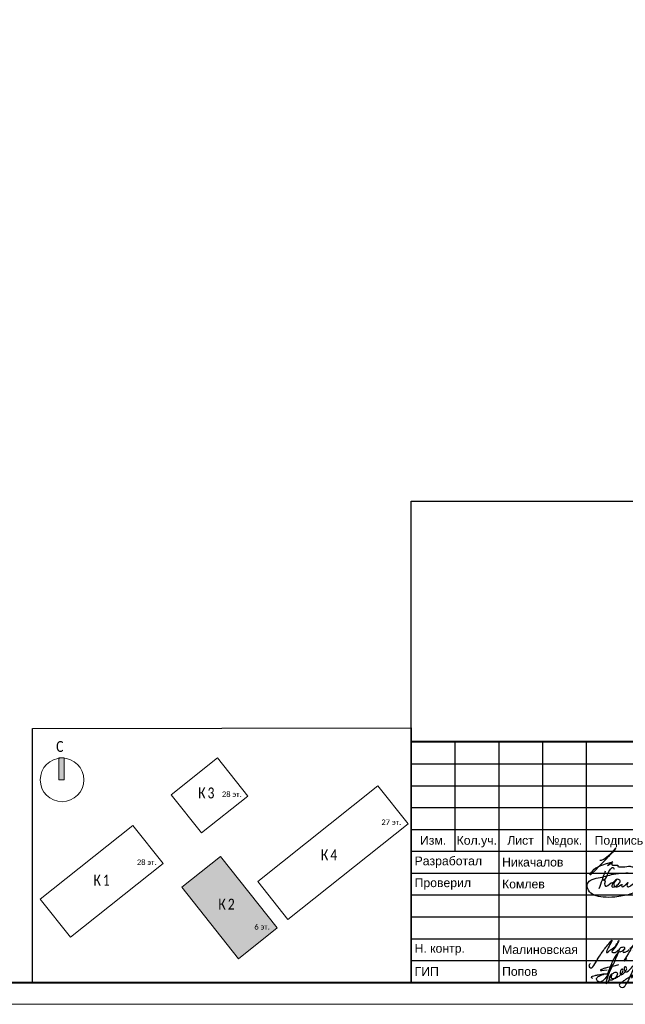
# Model space of a CAD drawing. Header units: millimetres. Extents: x 105028 to 874735, y -568483 to 191941.
# Tile 65 of 135: x 342778 to 356631, y 78334 to 100853. Entities that reach past the tile are written whole.
import ezdxf
from ezdxf.enums import TextEntityAlignment as Align

# ---------------------------------------------------------------- set-up
doc = ezdxf.new("R2010")
doc.units = ezdxf.units.MM
doc.layers.get('Defpoints').update_dxf_attribs({"color": 252})
doc.layers.add('0_S_Grey_01', color=9, linetype='Continuous', lineweight=5, true_color=0x808080)
doc.layers.add('DB CP Подписи', color=7, linetype='Continuous', lineweight=25, true_color=0x0a45f5)
doc.layers.add('DB CP Оформление', color=7, linetype='Continuous', lineweight=25)
doc.layers.add('Типовые аннотации', color=252, linetype='Continuous', lineweight=5)
doc.layers.add('формат', color=250, linetype='Continuous')
doc.styles.add('Arial', font='arial.ttf', dxfattribs={"width": 0.9, "height": 699.9999999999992})
doc.styles.add('Calibri Light_10', font='calibril.ttf', dxfattribs={"height": 1})
doc.styles.add('Calibri Light_9', font='isocpeur.ttf', dxfattribs={"width": 0.8, "height": 2})
doc.styles.add('CP.Text', font='arial.ttf')

# ---------------------------------------------------------------- blocks, each defined once
blk = doc.blocks.new('*U56')
at = {"color": 0, "lineweight": 0}
blk.add_lwpolyline([(-420, -1.69149813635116e-14), (6.661338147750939e-14, 6.661338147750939e-14), (-1.377945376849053e-14, 594.0000000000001), (-420.0000000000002, 594.0000000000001)], close=True, dxfattribs=at)
at = {"lineweight": 40}
blk.add_lwpolyline([(-400, 4.999999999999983), (-4.999999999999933, 5.000000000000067), (-5.000000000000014, 589.0000000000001), (-400.0000000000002, 589.0000000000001)], close=True, dxfattribs=at)
at = {"style": 'Arial', "width": 0.9, "flags": 8}
blk.add_attdef('FORMAT', (-36.87188609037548, 1.257088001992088), '', height=2.8, dxfattribs=at)
blk = doc.blocks.new('0_AS_SLK8_BUG_2000 - 0_AS_SLK8_BUG_2000-4324643-Надземная часть_ Корпус 2_ План 1 этажа на отм_ -1_000_-1_500')
at = {"layer": 'Типовые аннотации'}
blk.add_hatch(color=256, dxfattribs=at).paths.add_polyline_path([(-64.89341031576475, 34.73339586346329), (-65.89341031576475, 34.73339586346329), (-65.89341031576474, 38.73339586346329), (-64.89341031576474, 38.73339586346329)])
at = {"layer": 'Типовые аннотации', "true_color": 0xc0c0c0}
blk.add_hatch(color=9, dxfattribs=at).paths.add_polyline_path([(-36.33025549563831, 20.72135777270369), (-25.9127260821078, 7.636989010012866), (-32.9927582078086, 2.000000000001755), (-43.4102876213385, 15.08436876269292)])
at = {"layer": '0_S_Grey_01'}
for p, q in [((-36.8660808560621, 38.73339586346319), (-45.35429616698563, 31.97523776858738)), ((-31.32252260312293, 31.77071233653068), (-36.8660808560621, 38.73339586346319)), ((-7.517170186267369, 33.65954697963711), (-29.50047435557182, 16.15685182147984)), ((-1.973611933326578, 26.69686345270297), (-7.517170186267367, 33.65954697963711)), ((-45.35429616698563, 31.97523776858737), (-39.81073791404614, 25.012554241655)), ((-39.81073791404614, 25.012554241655), (-31.32252260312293, 31.77071233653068)), ((-52.35609507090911, 26.40053658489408), (-69.29341031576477, 12.91536332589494)), ((-46.8125368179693, 19.4378530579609), (-52.35609507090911, 26.40053658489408)), ((-23.95691610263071, 9.194168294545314), (-1.973611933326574, 26.69686345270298)), ((-36.33025549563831, 20.72135777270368), (-43.4102876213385, 15.08436876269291)), ((-25.91272608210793, 7.636989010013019), (-36.33025549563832, 20.72135777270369)), ((-63.7498520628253, 5.952679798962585), (-46.8125368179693, 19.4378530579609)), ((-43.4102876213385, 15.08436876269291), (-32.99275820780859, 2.000000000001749)), ((-29.50047435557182, 16.15685182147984), (-23.95691610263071, 9.194168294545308)), ((-69.29341031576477, 12.91536332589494), (-63.7498520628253, 5.952679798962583)), ((-32.9927582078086, 2.000000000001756), (-25.91272608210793, 7.63698901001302))]:
    blk.add_line(p, q, dxfattribs=at)
at = {"layer": 'Типовые аннотации'}
for p, q in [((-64.89341031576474, 38.73339586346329), (-65.89341031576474, 38.73339586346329)), ((-65.89341031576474, 38.73339586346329), (-65.89341031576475, 34.73339586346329)), ((-64.89341031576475, 34.73339586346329), (-64.89341031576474, 38.73339586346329)), ((-65.89341031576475, 34.73339586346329), (-64.89341031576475, 34.73339586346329)), ((-36.3302554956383, 20.72135777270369), (-43.4102876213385, 15.08436876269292)), ((-25.9127260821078, 7.636989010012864), (-36.33025549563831, 20.72135777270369)), ((-43.4102876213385, 15.08436876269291), (-32.9927582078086, 2.000000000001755)), ((-32.9927582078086, 2.000000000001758), (-25.9127260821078, 7.636989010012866))]:
    blk.add_line(p, q, dxfattribs=at)
blk.add_circle((-65.29341031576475, 34.73339586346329), 3.999999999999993, dxfattribs=at)
at = {"layer": 'Типовые аннотации', "attachment_point": 1}
for s, insert, char_height, width, style in [('\\fCalibri Light|b0|i0|c204|p34|;C', (-66.37824129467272, 41.84007573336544), 2, 2.0843875, 'Calibri Light_9'), ('\\fCalibri Light|b0|i0|c204|p34|;К', (-36.69054182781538, 12.9809562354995), 2, 2.0843875, 'Calibri Light_9'), ('\\fCalibri Light|b0|i0|c204|p34|;2', (-34.97075016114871, 12.9809562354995), 2, 1.92405, 'Calibri Light_9'), ('6 ', (-30.11289359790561, 8.335616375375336), 1, 1.36286875, 'Calibri Light_10'), ('эт', (-28.98841443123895, 8.335616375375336), 1, 1.603375, 'Calibri Light_10'), ('\\fCalibri Light|b0|i0|c204|p34|;.', (-27.66549776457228, 8.335616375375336), 1, 0.4810125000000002, 'Calibri Light_10')]:
    blk.add_mtext(s, dxfattribs=dict(at, insert=insert, char_height=char_height, width=width, style=style))
at = {"layer": 'Типовые аннотации', "color": 8, "true_color": 0x808080, "attachment_point": 1}
for s, insert, char_height, width, style in [('\\fCalibri Light|b0|i0|c204|p34|;К', (-40.39984909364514, 33.33828071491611), 2, 2.0843875, 'Calibri Light_9'), ('\\fCalibri Light|b0|i0|c204|p34|;3', (-38.68005742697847, 33.33828071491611), 2, 1.92405, 'Calibri Light_9'), ('28 ', (-36.04619677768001, 32.60764187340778), 1, 2.32489375, 'Calibri Light_10'), ('эт', (-34.12796761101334, 32.60764187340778), 1, 1.603375, 'Calibri Light_10'), ('\\fCalibri Light|b0|i0|c204|p34|;.', (-32.80505094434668, 32.60764187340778), 1, 0.4810124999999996, 'Calibri Light_10'), ('27 ', (-6.864468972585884, 27.4772806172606), 1, 2.32489375, 'Calibri Light_10'), ('эт', (-4.946239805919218, 27.4772806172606), 1, 1.603375, 'Calibri Light_10'), ('\\fCalibri Light|b0|i0|c204|p34|;.', (-3.623323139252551, 27.4772806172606), 1, 0.4810124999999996, 'Calibri Light_10'), ('\\fCalibri Light|b0|i0|c204|p34|;К', (-17.92569001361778, 22.00657472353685), 2, 2.0843875, 'Calibri Light_9'), ('\\fCalibri Light|b0|i0|c204|p34|;4', (-16.20589834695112, 22.00657472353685), 2, 1.92405, 'Calibri Light_9'), ('28 ', (-51.60674181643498, 20.15287817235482), 1, 2.32489375, 'Calibri Light_10'), ('эт', (-49.68851264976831, 20.15287817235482), 1, 1.603375, 'Calibri Light_10'), ('\\fCalibri Light|b0|i0|c204|p34|;.', (-48.36559598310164, 20.15287817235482), 1, 0.4810124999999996, 'Calibri Light_10'), ('\\fCalibri Light|b0|i0|c204|p34|;К', (-59.55569245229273, 17.38921328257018), 2, 2.0843875, 'Calibri Light_9'), ('\\fCalibri Light|b0|i0|c204|p34|;1', (-57.83590078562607, 17.38921328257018), 2, 1.92405, 'Calibri Light_9'), ('\\fCalibri Light|b0|i0|c204|p34|;К', (-36.69054182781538, 12.9809562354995), 2, 2.0843875, 'Calibri Light_9'), ('\\fCalibri Light|b0|i0|c204|p34|;2', (-34.97075016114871, 12.9809562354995), 2, 1.92405, 'Calibri Light_9'), ('6 ', (-30.11289359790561, 8.335616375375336), 1, 1.36286875, 'Calibri Light_10'), ('эт', (-28.98841443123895, 8.335616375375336), 1, 1.603375, 'Calibri Light_10'), ('\\fCalibri Light|b0|i0|c204|p34|;.', (-27.66549776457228, 8.335616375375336), 1, 0.4810125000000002, 'Calibri Light_10')]:
    blk.add_mtext(s, dxfattribs=dict(at, insert=insert, char_height=char_height, width=width, style=style))
blk = doc.blocks.new('Попов')
at = {"layer": 'DB CP Подписи', "color": 160, "true_color": 0x0a45f5}
for points in [[(7.394956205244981, 7.032094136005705), (4.284556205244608, 0.8400941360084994), (3.982156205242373, 0.4944941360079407), (3.665356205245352, 0.2583778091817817), (3.190156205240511, 0.09837780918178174), (2.801356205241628, 0.2064941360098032), (2.509696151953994, 0.451294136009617), (2.383756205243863, 0.7680941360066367), (2.429696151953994, 0.9984941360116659), (2.62855620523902, 1.243294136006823), (3.319756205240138, 1.603294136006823), (3.895756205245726, 1.848094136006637), (4.370956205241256, 1.992094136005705), (4.918156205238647, 1.992094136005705)], [(7.394956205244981, 7.032094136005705), (6.962956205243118, 6.427294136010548), (4.918156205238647, 1.992094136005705)], [(8.094156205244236, 0.03369413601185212), (8.828556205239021, 0.5520941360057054), (9.980556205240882, 1.272094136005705), (10.85895620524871, 1.761694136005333), (10.41255620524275, 1.084894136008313), (11.57895620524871, 2.611294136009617), (12.16935620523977, 3.84969413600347), (12.471756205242, 4.713694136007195), (12.629696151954, 5.419294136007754), (12.689696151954, 6.2400941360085), (12.54375620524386, 6.945694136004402), (12.34215620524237, 7.075294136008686), (12.03975620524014, 7.075294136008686), (11.64969615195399, 6.6000941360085), (11.379696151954, 5.779294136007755), (11.21895620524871, 4.728094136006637), (10.72935620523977, 3.014494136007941), (9.418956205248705, 0.0336941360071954)], [(5.979696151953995, 4.069175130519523), (4.859696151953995, -0.1216221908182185), (5.311356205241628, 0.624094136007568), (5.311356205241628, 0.8688941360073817), (5.624396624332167, 1.697142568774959), (6.247356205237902, 2.150494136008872), (6.650556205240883, 2.323294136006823), (6.909756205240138, 2.323294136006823), (7.125756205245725, 2.150494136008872), (7.125756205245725, 1.747294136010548), (6.82335620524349, 1.243294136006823), (6.333756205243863, 0.7968941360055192), (5.714556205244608, 0.5088941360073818), (5.412156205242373, 0.5952941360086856), (5.49855620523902, 1.286494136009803), (5.817585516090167, 1.879286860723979), (5.714556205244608, 1.286494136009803), (5.829756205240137, 0.9552941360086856), (6.146556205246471, 0.8832941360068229), (6.794556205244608, 1.012894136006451), (7.528956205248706, 1.459294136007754), (8.119356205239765, 2.064094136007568), (8.407356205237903, 2.510494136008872), (8.407356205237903, 2.899294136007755), (8.320956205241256, 3.028894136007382), (8.090556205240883, 2.956894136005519), (7.816956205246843, 2.366494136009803), (7.816956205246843, 1.963294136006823), (7.989756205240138, 1.776094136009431), (8.364156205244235, 1.891294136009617), (8.82495620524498, 2.323294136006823), (9.055356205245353, 2.697694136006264), (9.271356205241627, 3.302494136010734), (9.012156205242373, 3.561694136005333), (8.882556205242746, 3.561694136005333), (8.709696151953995, 3.3600941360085), (8.709696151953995, 2.978377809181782), (9.039696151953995, 2.408377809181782), (10.349696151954, 3.378377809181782), (11.11969615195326, 4.410259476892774), (11.27818451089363, 5.133235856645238), (11.35539592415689, 5.654323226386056), (11.38831620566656, 5.819447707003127), (11.35539592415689, 5.654323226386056)], [(3.521356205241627, 2.971294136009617), (3.294445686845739, 2.859738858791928), (4.789696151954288, 2.859738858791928)], [(3.521356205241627, 2.971294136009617), (4.126156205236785, 3.244894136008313), (4.932556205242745, 3.475294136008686), (6.444556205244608, 3.835294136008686), (7.495756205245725, 4.080094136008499)], [(1.534156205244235, 0.8688941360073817), (1.303756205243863, 1.041694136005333), (1.217356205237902, 1.214494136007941), (1.447756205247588, 1.416094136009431), (2.038156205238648, 1.603294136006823), (2.815756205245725, 1.761694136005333), (3.506956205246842, 1.876894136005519), (4.357209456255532, 1.989153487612), (4.918156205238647, 1.992094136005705)]]:
    blk.add_spline(points, degree=3, dxfattribs=at)
at = {"layer": 'DB CP Подписи'}
blk.add_spline([(8.094156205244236, 0.03369413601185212), (7.791756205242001, -0.2544480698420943), (7.618956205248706, -0.4847058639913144), (7.618956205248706, -0.8015058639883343), (7.950156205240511, -1.060705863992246), (8.569356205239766, -1.060705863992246), (8.943756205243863, -0.7583058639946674), (9.116556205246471, -0.4991058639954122), (9.418956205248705, 0.0336941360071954)], degree=3, dxfattribs=at)
blk = doc.blocks.new('A$Cf51998ab')
at = {"layer": 'DB CP Подписи'}
for points in [[(2.024743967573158, 7.175397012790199), (0.02474396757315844, 3.175397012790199), (2.524743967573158, 0.1753970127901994), (9.524743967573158, 6.675397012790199), (17.02474396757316, 19.1753970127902), (23.52474396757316, 28.6753970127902), (29.02474396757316, 35.6753970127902), (35.52474396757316, 43.6753970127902), (36.52474396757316, 44.6753970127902), (30.02474396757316, 30.6753970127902), (28.52474396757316, 26.1753970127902), (28.52474396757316, 25.1753970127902), (31.52474396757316, 26.6753970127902), (36.02474396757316, 30.1753970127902), (43.52474396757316, 36.1753970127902), (45.52474396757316, 39.1753970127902), (47.52474396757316, 42.6753970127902), (47.52474396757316, 43.1753970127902), (48.02474396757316, 44.1753970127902), (40.52474396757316, 31.1753970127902), (37.52474396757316, 25.6753970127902), (40.52474396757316, 25.1753970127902), (47.02474396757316, 28.6753970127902), (47.52474396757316, 29.1753970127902)], [(57.52474396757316, 34.1753970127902), (54.52474396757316, 34.1753970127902), (50.02474396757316, 31.1753970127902), (49.52474396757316, 26.1753970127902), (54.02474396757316, 27.6753970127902), (56.02474396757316, 29.1753970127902), (58.02474396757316, 33.1753970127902), (57.52474396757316, 34.1753970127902)], [(66.52474396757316, 31.6753970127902), (75.02474396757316, 39.1753970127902), (79.02474396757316, 43.6753970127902), (79.52474396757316, 46.6753970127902), (75.02474396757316, 41.6753970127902), (69.02474396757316, 32.6753970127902), (61.02474396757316, 18.6753970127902), (57.02474396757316, 11.6753970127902), (61.52474396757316, 15.6753970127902)], [(71.80259313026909, 27.23596012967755), (75.18207571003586, 30.02247973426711), (81.43411698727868, 33.40007838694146), (87.77064376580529, 36.27103771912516), (91.06563812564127, 37.45319772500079)], [(59.02474396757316, 30.6753970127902), (55.49455854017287, 28.71229258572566), (55.52474396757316, 25.6753970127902), (57.52474396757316, 25.6753970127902), (62.02474396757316, 27.6753970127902), (65.02474396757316, 29.6753970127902), (65.52474396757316, 30.1753970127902)]]:
    blk.add_spline(points, degree=3, dxfattribs=at)
blk = doc.blocks.new('A$C5BE547C8')
at = {"layer": 'DB CP Подписи', "color": 160, "true_color": 0x0a45f5}
for points in [[(12.77064067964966, 273.4620631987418), (54.9465189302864, 284.4855278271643), (94.154754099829, 355.2698806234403), (190.2780455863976, 461.4464249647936), (197.8667517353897, 439.9583000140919)], [(553.6754189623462, 292.4671654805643), (541.1363445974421, 294.8536106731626), (543.5881781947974, 221.3447915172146), (618.3679039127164, 188.8783703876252), (688.8570107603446, 181.5274854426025), (702.341915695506, 169.2760206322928), (655.1448083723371, 128.8461685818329), (445.8771119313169, 43.72502877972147), (210.5232081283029, -1.356840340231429), (25.1820216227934, -2.336883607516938), (-119.9528827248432, 30.00445333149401), (-207.229957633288, 105.4676031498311), (-226.8427679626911, 202.491644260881), (-177.8107121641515, 263.2541753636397), (-54.24994114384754, 301.4757719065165), (189.9297362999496, 360.2782164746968), (498.8316938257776, 377.9189649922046), (787.0024744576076, 349.3846527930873)], [(-36.17550682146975, 134.4371501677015), (61.71678818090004, 412.4869762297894)], [(12.77064067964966, 273.4620631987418), (53.68175455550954, 259.2054039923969), (47.35787273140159, 207.3811667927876), (60.00563637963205, 173.2529950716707), (97.94904722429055, 183.3650324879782)], [(97.94904722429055, 183.3650324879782), (177.0679458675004, 224.8184770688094), (161.8986921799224, 163.5096667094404), (207.1457470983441, 161.4226177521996), (266.314922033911, 204.5548820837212), (296.9437179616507, 255.3396693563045), (253.785020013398, 280.3842265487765), (197.7158576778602, 243.8061435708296), (177.076149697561, 224.897245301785)], [(240.4512582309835, 278.160545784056), (216.6761126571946, 242.9138925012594), (193.0570860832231, 200.9501308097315), (214.3763311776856, 163.8837520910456), (260.4151262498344, 165.1061032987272), (324.2741268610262, 195.7046833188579), (317.2758679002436, 178.2197674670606), (323.3993369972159, 165.9803596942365), (371.5122399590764, 186.0879841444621), (421.3747226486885, 228.0517155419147), (401.2547955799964, 186.9622102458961), (414.3764636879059, 162.4833644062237), (464.2389463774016, 183.4652452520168), (539.4700353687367, 247.2851138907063), (556.5207641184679, 274.5734312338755), (553.6754189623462, 292.4671654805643)]]:
    blk.add_spline(points, degree=3, dxfattribs=at)
blk = doc.blocks.new('Никачалов')
blk.add_lwpolyline([(-307.2528087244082, -10.52482762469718), (-266.7209943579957, -10.52482762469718), (-217.2917009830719, 12.19796214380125), (-151.053767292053, 56.65713122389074), (-104.5903002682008, 97.1639252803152), (-42.3079472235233, 148.5397506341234), (-2.762450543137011, 181.1417946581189), (25.90605847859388, 213.7455219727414), (43.7010164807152, 235.4819012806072), (55.56432182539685, 255.2404097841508), (61.49597449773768, 269.0720390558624), (48.64291482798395, 267.0958515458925), (20.96416013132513, 227.5771512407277), (-26.48906123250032, 171.2625404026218), (-43.29770154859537, 147.551656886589), (-106.566372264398, 73.45304175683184), (-171.8145516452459, 1.330614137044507), (-320.1058683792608, -151.8054015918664), (-406.1148320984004, -241.7118334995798), (-487.1818974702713, -312.8461673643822), (-518.8162328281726, -343.4720238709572), (-528.703466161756, -345.4482113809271), (-526.7239574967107, -334.5808633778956), (-516.8401608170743, -316.7968590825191), (-494.0998678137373, -283.2067213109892), (-477.294664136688, -261.4703420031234), (-435.7730954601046, -217.0111729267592), (-400.1831794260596, -188.3598206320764), (-362.6171914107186, -168.6013121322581), (-318.1297963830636, -150.8173078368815), (-234.0969046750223, -118.213580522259), (-154.0195936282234, -90.55032198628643), (-5.728276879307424, -52.01971543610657), (-125.3510846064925, -134.0213973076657), (-130.2929829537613, -133.0333035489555), (-128.316910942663, -131.0571160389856), (-95.39726961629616, -111.8204287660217), (-59.85203000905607, -95.76348443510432), (-27.71938084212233, -87.49177623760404), (-25.77080201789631, -90.41229184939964), (-29.66795968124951, -102.5757764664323), (-30.15252690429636, -110.3610126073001), (-29.17995580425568, -115.7122051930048), (-24.3102270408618, -121.0650810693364), (-17.49535610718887, -123.4974413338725), (-8.24390245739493, -125.9314848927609), (2.468126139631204, -127.3909010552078), (14.15272583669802, -127.3909010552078), (101.7906602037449, -127.3909010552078), (105.0348549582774, -129.2711407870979), (104.8664592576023, -152.815378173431), (110.9218312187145, -158.3651994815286), (128.4246742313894, -163.9133375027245), (156.4780234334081, -166.202617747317), (264.0107071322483, -165.9518068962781), (307.6251938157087, -158.1497378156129), (346.3905716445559, -151.961947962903), (383.8122205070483, -151.961947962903), (403.5351374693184, -158.7119581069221), (436.9152894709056, -161.67118948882), (526.11689822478, -161.927050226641), (598.5373598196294, -138.5208429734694), (676.6111056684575, -125.8742528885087), (713.761259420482, -126.4129070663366)])
blk = doc.blocks.new('ауацуа')
at = {"layer": 'DB CP Оформление'}
for p, q in [((-901444.4389830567, -47611.55045884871), (-882944.4389830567, -47611.55045884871)), ((-901444.4389830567, -53111.55045884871), (-901444.4389830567, -47611.55045884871)), ((-900444.4389830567, -47611.55045884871), (-900444.4389830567, -50111.55045884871)), ((-899444.4389830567, -47611.55045884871), (-899444.4389830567, -53111.55045884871)), ((-898444.4389830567, -47611.55045884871), (-898444.4389830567, -50111.55045884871)), ((-897444.4389830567, -47611.55045884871), (-897444.4389830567, -53111.55045884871)), ((-901444.4389830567, -48111.55045884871), (-894944.4389830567, -48111.55045884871)), ((-901444.4389830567, -48611.55045884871), (-894944.4389830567, -48611.55045884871)), ((-901444.4389830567, -49111.55045884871), (-894944.4389830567, -49111.55045884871)), ((-901444.4389830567, -49611.55045884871), (-894944.4389830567, -49611.55045884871)), ((-901444.4389830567, -50111.55045884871), (-882944.4389830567, -50111.55045884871)), ((-901444.4389830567, -50611.55045884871), (-894944.4389830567, -50611.55045884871)), ((-901444.4389830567, -51111.55045884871), (-894944.4389830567, -51111.55045884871)), ((-901444.4389830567, -51611.55045884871), (-894944.4389830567, -51611.55045884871)), ((-901444.4389830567, -52111.55045884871), (-894944.4389830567, -52111.55045884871)), ((-901444.4389830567, -52611.55045884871), (-894944.4389830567, -52611.55045884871)), ((-901444.4389830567, -53111.55045884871), (-882944.4389830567, -53111.55045884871))]:
    blk.add_line(p, q, dxfattribs=at)
at = {"layer": 'DB CP Подписи'}
blk.add_blockref('Никачалов', (-896824.2117446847, -50303.85781468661), dxfattribs=at)
at = {"layer": 'DB CP Подписи', "color": 160, "true_color": 0x0a45f5, "xscale": 1.445624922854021, "yscale": 1.445624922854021, "zscale": 1.445624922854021}
blk.add_blockref('A$C5BE547C8', (-897091.0831624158, -51157.1531102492), dxfattribs=at)
at = {"layer": 'DB CP Подписи'}
for name, p, xscale, yscale, zscale in [('A$Cf51998ab', (-897379.3541802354, -52782.28930560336), 14.0625, 14.0625, 14.0625), ('Попов', (-897444.4389830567, -53111.55045884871), 100, 100, 100)]:
    blk.add_blockref(name, p, dxfattribs=dict(at, xscale=xscale, yscale=yscale, zscale=zscale))
at = {"layer": 'DB CP Оформление', "style": 'CP.Text'}
for s, p in [('Изм.', (-900944.4389830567, -49861.55045884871)), ('Кол.уч.', (-899944.4389830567, -49861.55045884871)), ('Лист', (-898944.4389830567, -49861.55045884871)), ('№док.', (-897944.4389830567, -49861.55045884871)), ('Подпись', (-896694.4389830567, -49861.55045884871))]:
    blk.add_text(s, height=200, dxfattribs=at).set_placement(p, align=Align.MIDDLE_CENTER)
at = {"layer": 'DB CP Оформление', "char_height": 200, "width": 1999.999999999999, "attachment_point": 4, "style": 'CP.Text'}
for s, insert in [(' Разработал', (-901444.4389830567, -50361.55045884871)), (' Никачалов', (-899444.4389830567, -50361.55045884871)), (' Проверил', (-901444.4389830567, -50861.55045884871)), (' Комлев', (-899444.4389830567, -50861.55045884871)), (' Н. контр.', (-901444.4389830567, -52361.55045884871)), (' Малиновская', (-899444.4389830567, -52361.55045884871)), (' ГИП', (-901444.4389830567, -52861.55045884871)), (' Попов', (-899444.4389830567, -52861.55045884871))]:
    blk.add_mtext(s, dxfattribs=dict(at, insert=insert))

msp = doc.modelspace()

# ---------------------------------------------------------------- linework, layer by layer
at = {"layer": 'Defpoints'}
for p, q in [((351734.7402382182, 89841.60977941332), (370234.7402382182, 89841.60977941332)), ((351734.740309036, 84341.60973189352), (351734.740309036, 89841.60973189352))]:
    msp.add_line(p, q, dxfattribs=at)
msp.add_lwpolyline([(351734.7403798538, 89841.60968371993), (370234.7403798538, 89841.60968371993), (370234.7403798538, 84341.60968374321), (351734.7403798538, 84341.60968374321)], close=True, dxfattribs=at)
at = {"layer": 'Defpoints', "color": 3, "lineweight": 30}
msp.add_lwpolyline([(343071.7403798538, 84644.92081882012), (351734.7403798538, 84655.92081882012), (351734.7403798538, 78833.92081882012), (343071.7403798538, 78822.92081882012)], close=True, dxfattribs=at)

# ---------------------------------------------------------------- block references
msp.add_blockref('ауацуа', (1253179.17936292, 131945.4712776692))
at = {"layer": 'Типовые аннотации', "xscale": 125, "yscale": 125, "zscale": 125}
msp.add_blockref('0_AS_SLK8_BUG_2000 - 0_AS_SLK8_BUG_2000-4324643-Надземная часть_ Корпус 2_ План 1 этажа на отм_ -1_000_-1_500', (351909.8441450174, 79125.78522030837), dxfattribs=at)
at = {"layer": 'формат', "xscale": 100, "yscale": 100, "zscale": 100}
msp.add_blockref('*U56', (370734.7403798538, 78333.92081882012), dxfattribs=at)

doc.saveas('drawing.dxf')
